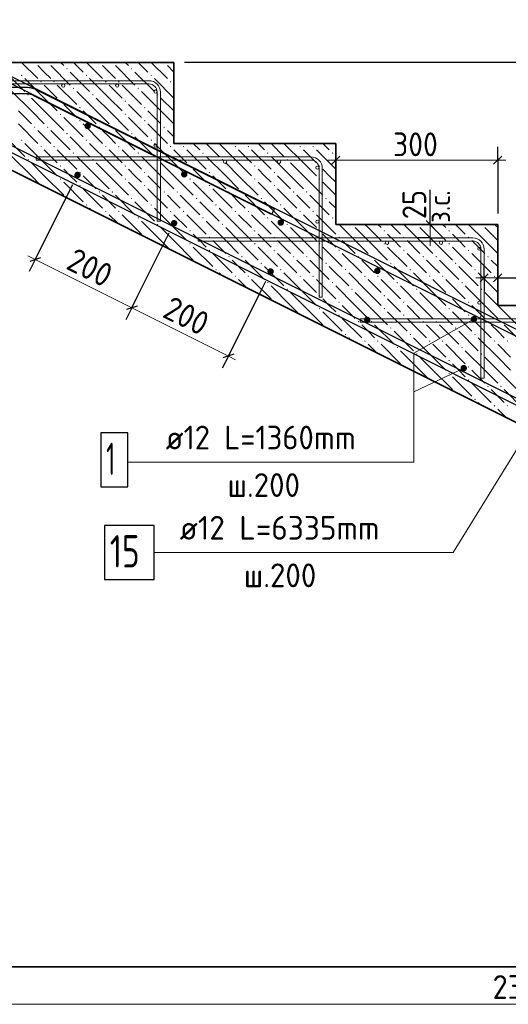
# Model space of a CAD drawing. Header units: millimetres. Extents: x 0 to 21005, y 0 to 14850.
# Tile 5 of 22: x 6446 to 8709, y 7935 to 12494. Entities that reach past the tile are written whole.
import ezdxf

# ---------------------------------------------------------------- set-up
doc = ezdxf.new("R2010")
doc.units = ezdxf.units.MM
for name, color, linetype, lineweight in [('Standard', 7, 'Continuous', 25), ('Обрамление проемов стержнями', 7, 'Continuous', 25), ('Позиционная метка линия выноска', 7, 'Continuous', 13), ('Размерная линия_ общее', 7, 'Continuous', 13), ('Фоновоя арматура Х1', 7, 'Continuous', 25)]:
    doc.layers.add(name, color=color, linetype=linetype, lineweight=lineweight)
doc.layers.add('ЖБ Лестница', color=7, linetype='Continuous', lineweight=25, true_color=0xe0e0ff)
doc.layers.add('Размерная выноска', color=7, linetype='Continuous')
doc.styles.add('ISOCPEUR', font='txt')

msp = doc.modelspace()

# ---------------------------------------------------------------- hatches: boundary and pattern name
at = {"layer": 'ЖБ Лестница', "linetype": 'Continuous', "lineweight": 18, "transparency": 33554687}
for points in [[(6511.9, 12296), (6518.4, 12296), (6515.1, 12292.7)], [(6571.9, 12296), (6578.4, 12296), (6575.1, 12292.7)], [(6661.9, 12266), (6665.1, 12269.2), (6668.4, 12266), (6665.1, 12262.7)], [(6811.9, 12296), (6818.4, 12296), (6815.1, 12292.7)], [(6871.9, 12296), (6878.4, 12296), (6875.1, 12292.7)], [(6961.9, 12266), (6965.1, 12269.2), (6968.4, 12266), (6965.1, 12262.7)], [(7111.9, 12296), (7118.4, 12296), (7115.1, 12292.7)], [(6451.9, 12236), (6455.1, 12239.2), (6458.4, 12236), (6455.1, 12232.7)], [(6751.9, 12236), (6755.1, 12239.2), (6758.4, 12236), (6755.1, 12232.7)], [(7051.9, 12236), (7055.1, 12239.2), (7058.4, 12236), (7055.1, 12232.7)], [(6541.9, 12206), (6545.1, 12209.2), (6548.4, 12206), (6545.1, 12202.7)], [(6601.9, 12206), (6605.1, 12209.2), (6608.4, 12206), (6605.1, 12202.7)], [(6691.9, 12176), (6695.1, 12179.2), (6698.4, 12176), (6695.1, 12172.7)], [(6841.9, 12206), (6845.1, 12209.2), (6848.4, 12206), (6845.1, 12202.7)], [(6901.9, 12206), (6905.1, 12209.2), (6908.4, 12206), (6905.1, 12202.7)], [(6991.9, 12176), (6995.1, 12179.2), (6998.4, 12176), (6995.1, 12172.7)], [(7141.9, 12206), (7145.1, 12209.2), (7148.4, 12206), (7145.1, 12202.7)], [(6481.9, 12146), (6485.1, 12149.2), (6488.4, 12146), (6485.1, 12142.7)], [(6781.9, 12146), (6785.1, 12149.2), (6788.4, 12146), (6785.1, 12142.7)], [(7081.9, 12146), (7085.1, 12149.2), (7088.4, 12146), (7085.1, 12142.7)], [(6631.9, 12116), (6635.1, 12119.2), (6638.4, 12116), (6635.1, 12112.7)], [(6721.9, 12086), (6725.1, 12089.2), (6728.4, 12086), (6725.1, 12082.7)], [(6931.9, 12116), (6935.1, 12119.2), (6938.4, 12116), (6935.1, 12112.7)], [(7021.9, 12086), (7025.1, 12089.2), (7028.4, 12086), (7025.1, 12082.7)], [(6631.9, 12056), (6635.1, 12059.2), (6638.4, 12056), (6635.1, 12052.7)], [(6931.9, 12056), (6935.1, 12059.2), (6938.4, 12056), (6935.1, 12052.7)], [(6511.9, 11996), (6515.1, 11999.2), (6518.4, 11996), (6515.1, 11992.7)], [(6571.9, 11996), (6575.1, 11999.2), (6578.4, 11996), (6575.1, 11992.7)], [(6721.9, 12026), (6725.1, 12029.2), (6728.4, 12026), (6725.1, 12022.7)], [(6811.9, 11996), (6815.1, 11999.2), (6818.4, 11996), (6815.1, 11992.7)], [(6871.9, 11996), (6875.1, 11999.2), (6878.4, 11996), (6875.1, 11992.7)], [(7021.9, 12026), (7025.1, 12029.2), (7028.4, 12026), (7025.1, 12022.7)], [(7111.9, 11996), (7115.1, 11999.2), (7118.4, 11996), (7115.1, 11992.7)], [(6661.9, 11966), (6665.1, 11969.2), (6668.4, 11966), (6665.1, 11962.7)], [(6961.9, 11966), (6965.1, 11969.2), (6968.4, 11966), (6965.1, 11962.7)], [(6451.9, 11936), (6455.1, 11939.2), (6458.4, 11936), (6455.1, 11932.7)], [(6541.9, 11906), (6545.1, 11909.2), (6548.4, 11906), (6545.1, 11902.7)], [(6601.9, 11906), (6605.1, 11909.2), (6608.4, 11906), (6605.1, 11902.7)], [(6751.9, 11936), (6755.1, 11939.2), (6758.4, 11936), (6755.1, 11932.7)], [(6841.9, 11906), (6845.1, 11909.2), (6848.4, 11906), (6845.1, 11902.7)], [(6901.9, 11906), (6905.1, 11909.2), (6908.4, 11906), (6905.1, 11902.7)], [(7051.9, 11936), (7055.1, 11939.2), (7058.4, 11936), (7055.1, 11932.7)], [(7141.9, 11906), (7145.1, 11909.2), (7148.4, 11906), (7145.1, 11902.7)], [(7201.9, 11906), (7205.1, 11909.2), (7208.4, 11906), (7205.1, 11902.7)], [(7441.9, 11906), (7445.1, 11909.2), (7448.4, 11906), (7445.1, 11902.7)], [(7501.9, 11906), (7505.1, 11909.2), (7508.4, 11906), (7505.1, 11902.7)], [(7741.9, 11906), (7745.1, 11909.2), (7748.4, 11906), (7745.1, 11902.7)], [(7801.9, 11906), (7805.1, 11909.2), (7808.4, 11906), (7805.1, 11902.7)], [(6691.9, 11876), (6695.1, 11879.2), (6698.4, 11876), (6695.1, 11872.7)], [(6991.9, 11876), (6995.1, 11879.2), (6998.4, 11876), (6995.1, 11872.7)], [(7291.9, 11876), (7295.1, 11879.2), (7298.4, 11876), (7295.1, 11872.7)], [(7591.9, 11876), (7595.1, 11879.2), (7598.4, 11876), (7595.1, 11872.7)], [(7891.9, 11876), (7895.1, 11879.2), (7898.4, 11876), (7895.1, 11872.7)], [(6481.9, 11846), (6485.1, 11849.2), (6488.4, 11846), (6485.1, 11842.7)], [(6631.9, 11816), (6635.1, 11819.2), (6638.4, 11816), (6635.1, 11812.7)], [(6781.9, 11846), (6785.1, 11849.2), (6788.4, 11846), (6785.1, 11842.7)], [(6931.9, 11816), (6935.1, 11819.2), (6938.4, 11816), (6935.1, 11812.7)], [(7081.9, 11846), (7085.1, 11849.2), (7088.4, 11846), (7085.1, 11842.7)], [(7231.9, 11816), (7235.1, 11819.2), (7238.4, 11816), (7235.1, 11812.7)], [(7381.9, 11846), (7385.1, 11849.2), (7388.4, 11846), (7385.1, 11842.7)], [(7531.9, 11816), (7535.1, 11819.2), (7538.4, 11816), (7535.1, 11812.7)], [(7681.9, 11846), (7685.1, 11849.2), (7688.4, 11846), (7685.1, 11842.7)], [(7831.9, 11816), (7835.1, 11819.2), (7838.4, 11816), (7835.1, 11812.7)], [(6721.9, 11786), (6725.1, 11789.2), (6728.4, 11786), (6725.1, 11782.7)], [(7021.9, 11786), (7025.1, 11789.2), (7028.4, 11786), (7025.1, 11782.7)], [(7321.9, 11786), (7325.1, 11789.2), (7328.4, 11786), (7325.1, 11782.7)], [(7621.9, 11786), (7625.1, 11789.2), (7628.4, 11786), (7625.1, 11782.7)], [(6631.9, 11756), (6635.1, 11759.2), (6638.4, 11756), (6635.1, 11752.7)], [(6721.9, 11726), (6725.1, 11729.2), (6728.4, 11726), (6725.1, 11722.7)], [(6931.9, 11756), (6935.1, 11759.2), (6938.4, 11756), (6935.1, 11752.7)], [(7021.9, 11726), (7025.1, 11729.2), (7028.4, 11726), (7025.1, 11722.7)], [(7231.9, 11756), (7235.1, 11759.2), (7238.4, 11756), (7235.1, 11752.7)], [(7321.9, 11726), (7325.1, 11729.2), (7328.4, 11726), (7325.1, 11722.7)], [(7531.9, 11756), (7535.1, 11759.2), (7538.4, 11756), (7535.1, 11752.7)], [(7621.9, 11726), (7625.1, 11729.2), (7628.4, 11726), (7625.1, 11722.7)], [(7831.9, 11756), (7835.1, 11759.2), (7838.4, 11756), (7835.1, 11752.7)], [(6664.6, 11668.7), (6665.1, 11669.2), (6666.6, 11667.7)], [(6811.9, 11696), (6815.1, 11699.2), (6818.4, 11696), (6815.1, 11692.7)], [(6871.9, 11696), (6875.1, 11699.2), (6878.4, 11696), (6875.1, 11692.7)], [(6961.9, 11666), (6965.1, 11669.2), (6968.4, 11666), (6965.1, 11662.7)], [(7111.9, 11696), (7115.1, 11699.2), (7118.4, 11696), (7115.1, 11692.7)], [(7171.9, 11696), (7175.1, 11699.2), (7178.4, 11696), (7175.1, 11692.7)], [(7261.9, 11666), (7265.1, 11669.2), (7268.4, 11666), (7265.1, 11662.7)], [(7411.9, 11696), (7415.1, 11699.2), (7418.4, 11696), (7415.1, 11692.7)], [(7471.9, 11696), (7475.1, 11699.2), (7478.4, 11696), (7475.1, 11692.7)], [(7561.9, 11666), (7565.1, 11669.2), (7568.4, 11666), (7565.1, 11662.7)], [(7711.9, 11696), (7715.1, 11699.2), (7718.4, 11696), (7715.1, 11692.7)], [(7771.9, 11696), (7775.1, 11699.2), (7778.4, 11696), (7775.1, 11692.7)], [(7861.9, 11666), (7865.1, 11669.2), (7868.4, 11666), (7865.1, 11662.7)], [(6751.9, 11636), (6755.1, 11639.2), (6758.4, 11636), (6755.1, 11632.7)], [(7051.9, 11636), (7055.1, 11639.2), (7058.4, 11636), (7055.1, 11632.7)], [(7351.9, 11636), (7355.1, 11639.2), (7358.4, 11636), (7355.1, 11632.7)], [(7651.9, 11636), (7655.1, 11639.2), (7658.4, 11636), (7655.1, 11632.7)], [(6841.9, 11606), (6845.1, 11609.2), (6848.4, 11606), (6845.1, 11602.7)], [(6901.9, 11606), (6905.1, 11609.2), (6908.4, 11606), (6905.1, 11602.7)], [(6991.9, 11576), (6995.1, 11579.2), (6998.4, 11576), (6995.1, 11572.7)], [(7141.9, 11606), (7145.1, 11609.2), (7148.4, 11606), (7145.1, 11602.7)], [(7201.9, 11606), (7205.1, 11609.2), (7208.4, 11606), (7205.1, 11602.7)], [(7291.9, 11576), (7295.1, 11579.2), (7298.4, 11576), (7295.1, 11572.7)], [(7441.9, 11606), (7445.1, 11609.2), (7448.4, 11606), (7445.1, 11602.7)], [(7501.9, 11606), (7505.1, 11609.2), (7508.4, 11606), (7505.1, 11602.7)], [(7591.9, 11576), (7595.1, 11579.2), (7598.4, 11576), (7595.1, 11572.7)], [(7741.9, 11606), (7745.1, 11609.2), (7748.4, 11606), (7745.1, 11602.7)], [(7801.9, 11606), (7805.1, 11609.2), (7808.4, 11606), (7805.1, 11602.7)], [(7891.9, 11576), (7895.1, 11579.2), (7898.4, 11576), (7895.1, 11572.7)], [(7081.9, 11546), (7085.1, 11549.2), (7088.4, 11546), (7085.1, 11542.7)], [(7381.9, 11546), (7385.1, 11549.2), (7388.4, 11546), (7385.1, 11542.7)], [(7681.9, 11546), (7685.1, 11549.2), (7688.4, 11546), (7685.1, 11542.7)], [(7981.9, 11546), (7988.4, 11546), (7985.1, 11542.7)], [(8281.9, 11546), (8288.4, 11546), (8285.1, 11542.7)], [(8581.9, 11546), (8588.4, 11546), (8585.1, 11542.7)], [(7024.6, 11488.7), (7025.1, 11489.2), (7026.6, 11487.7)], [(7231.9, 11516), (7235.1, 11519.2), (7238.4, 11516), (7235.1, 11512.7)], [(7321.9, 11486), (7325.1, 11489.2), (7328.4, 11486), (7325.1, 11482.7)], [(7531.9, 11516), (7535.1, 11519.2), (7538.4, 11516), (7535.1, 11512.7)], [(7621.9, 11486), (7625.1, 11489.2), (7628.4, 11486), (7625.1, 11482.7)], [(7831.9, 11516), (7835.1, 11519.2), (7838.4, 11516), (7835.1, 11512.7)], [(7921.9, 11486), (7925.1, 11489.2), (7928.4, 11486), (7925.1, 11482.7)], [(8131.9, 11516), (8135.1, 11519.2), (8138.4, 11516), (8135.1, 11512.7)], [(8221.9, 11486), (8225.1, 11489.2), (8228.4, 11486), (8225.1, 11482.7)], [(8431.9, 11516), (8435.1, 11519.2), (8438.4, 11516), (8435.1, 11512.7)], [(8521.9, 11486), (8525.1, 11489.2), (8528.4, 11486), (8525.1, 11482.7)], [(7231.9, 11456), (7235.1, 11459.2), (7238.4, 11456), (7235.1, 11452.7)], [(7531.9, 11456), (7535.1, 11459.2), (7538.4, 11456), (7535.1, 11452.7)], [(7831.9, 11456), (7835.1, 11459.2), (7838.4, 11456), (7835.1, 11452.7)], [(8131.9, 11456), (8135.1, 11459.2), (8138.4, 11456), (8135.1, 11452.7)], [(8431.9, 11456), (8435.1, 11459.2), (8438.4, 11456), (8435.1, 11452.7)], [(7321.9, 11426), (7325.1, 11429.2), (7328.4, 11426), (7325.1, 11422.7)], [(7411.9, 11396), (7415.1, 11399.2), (7418.4, 11396), (7415.1, 11392.7)], [(7471.9, 11396), (7475.1, 11399.2), (7478.4, 11396), (7475.1, 11392.7)], [(7621.9, 11426), (7625.1, 11429.2), (7628.4, 11426), (7625.1, 11422.7)], [(7711.9, 11396), (7715.1, 11399.2), (7718.4, 11396), (7715.1, 11392.7)], [(7771.9, 11396), (7775.1, 11399.2), (7778.4, 11396), (7775.1, 11392.7)], [(7921.9, 11426), (7925.1, 11429.2), (7928.4, 11426), (7925.1, 11422.7)], [(8011.9, 11396), (8015.1, 11399.2), (8018.4, 11396), (8015.1, 11392.7)], [(8071.9, 11396), (8075.1, 11399.2), (8078.4, 11396), (8075.1, 11392.7)], [(8221.9, 11426), (8225.1, 11429.2), (8228.4, 11426), (8225.1, 11422.7)], [(8311.9, 11396), (8315.1, 11399.2), (8318.4, 11396), (8315.1, 11392.7)], [(8371.9, 11396), (8375.1, 11399.2), (8378.4, 11396), (8375.1, 11392.7)], [(8521.9, 11426), (8525.1, 11429.2), (8528.4, 11426), (8525.1, 11422.7)], [(8611.9, 11396), (8615.1, 11399.2), (8618.4, 11396), (8615.1, 11392.7)], [(7264.6, 11368.7), (7265.1, 11369.2), (7266.6, 11367.7)], [(7561.9, 11366), (7565.1, 11369.2), (7568.4, 11366), (7565.1, 11362.7)], [(7861.9, 11366), (7865.1, 11369.2), (7868.4, 11366), (7865.1, 11362.7)], [(8161.9, 11366), (8165.1, 11369.2), (8168.4, 11366), (8165.1, 11362.7)], [(8461.9, 11366), (8465.1, 11369.2), (8468.4, 11366), (8465.1, 11362.7)], [(7351.9, 11336), (7355.1, 11339.2), (7358.4, 11336), (7355.1, 11332.7)], [(7441.9, 11306), (7445.1, 11309.2), (7448.4, 11306), (7445.1, 11302.7)], [(7501.9, 11306), (7505.1, 11309.2), (7508.4, 11306), (7505.1, 11302.7)], [(7651.9, 11336), (7655.1, 11339.2), (7658.4, 11336), (7655.1, 11332.7)], [(7741.9, 11306), (7745.1, 11309.2), (7748.4, 11306), (7745.1, 11302.7)], [(7801.9, 11306), (7805.1, 11309.2), (7808.4, 11306), (7805.1, 11302.7)], [(7951.9, 11336), (7955.1, 11339.2), (7958.4, 11336), (7955.1, 11332.7)], [(8041.9, 11306), (8045.1, 11309.2), (8048.4, 11306), (8045.1, 11302.7)], [(8101.9, 11306), (8105.1, 11309.2), (8108.4, 11306), (8105.1, 11302.7)], [(8251.9, 11336), (8255.1, 11339.2), (8258.4, 11336), (8255.1, 11332.7)], [(8341.9, 11306), (8345.1, 11309.2), (8348.4, 11306), (8345.1, 11302.7)], [(8401.9, 11306), (8405.1, 11309.2), (8408.4, 11306), (8405.1, 11302.7)], [(8551.9, 11336), (8555.1, 11339.2), (8558.4, 11336), (8555.1, 11332.7)], [(8641.9, 11306), (8645.1, 11309.2), (8648.4, 11306), (8645.1, 11302.7)], [(7591.9, 11276), (7595.1, 11279.2), (7598.4, 11276), (7595.1, 11272.7)], [(7891.9, 11276), (7895.1, 11279.2), (7898.4, 11276), (7895.1, 11272.7)], [(8191.9, 11276), (8195.1, 11279.2), (8198.4, 11276), (8195.1, 11272.7)], [(8491.9, 11276), (8495.1, 11279.2), (8498.4, 11276), (8495.1, 11272.7)], [(7681.9, 11246), (7685.1, 11249.2), (7688.4, 11246), (7685.1, 11242.7)], [(7831.9, 11216), (7835.1, 11219.2), (7838.4, 11216), (7835.1, 11212.7)], [(7981.9, 11246), (7985.1, 11249.2), (7988.4, 11246), (7985.1, 11242.7)], [(8131.9, 11216), (8135.1, 11219.2), (8138.4, 11216), (8135.1, 11212.7)], [(8281.9, 11246), (8285.1, 11249.2), (8288.4, 11246), (8285.1, 11242.7)], [(8431.9, 11216), (8435.1, 11219.2), (8438.4, 11216), (8435.1, 11212.7)], [(8581.9, 11246), (8585.1, 11249.2), (8588.4, 11246), (8585.1, 11242.7)], [(7624.6, 11188.7), (7625.1, 11189.2), (7626.6, 11187.7)], [(7921.9, 11186), (7925.1, 11189.2), (7928.4, 11186), (7925.1, 11182.7)], [(8221.9, 11186), (8225.1, 11189.2), (8228.4, 11186), (8225.1, 11182.7)], [(8521.9, 11186), (8525.1, 11189.2), (8528.4, 11186), (8525.1, 11182.7)], [(7831.9, 11156), (7835.1, 11159.2), (7838.4, 11156), (7835.1, 11152.7)], [(7921.9, 11126), (7925.1, 11129.2), (7928.4, 11126), (7925.1, 11122.7)], [(8131.9, 11156), (8135.1, 11159.2), (8138.4, 11156), (8135.1, 11152.7)], [(8221.9, 11126), (8225.1, 11129.2), (8228.4, 11126), (8225.1, 11122.7)], [(8431.9, 11156), (8435.1, 11159.2), (8438.4, 11156), (8435.1, 11152.7)], [(8521.9, 11126), (8525.1, 11129.2), (8528.4, 11126), (8525.1, 11122.7)], [(8011.9, 11096), (8015.1, 11099.2), (8018.4, 11096), (8015.1, 11092.7)], [(8071.9, 11096), (8075.1, 11099.2), (8078.4, 11096), (8075.1, 11092.7)], [(8311.9, 11096), (8315.1, 11099.2), (8318.4, 11096), (8315.1, 11092.7)], [(8371.9, 11096), (8375.1, 11099.2), (8378.4, 11096), (8375.1, 11092.7)], [(8611.9, 11096), (8615.1, 11099.2), (8618.4, 11096), (8615.1, 11092.7)], [(8671.9, 11096), (8675.1, 11099.2), (8678.4, 11096), (8675.1, 11092.7)], [(7864.6, 11068.7), (7865.1, 11069.2), (7866.6, 11067.7)], [(7951.9, 11036), (7955.1, 11039.2), (7958.4, 11036), (7955.1, 11032.7)], [(8161.9, 11066), (8165.1, 11069.2), (8168.4, 11066), (8165.1, 11062.7)], [(8251.9, 11036), (8255.1, 11039.2), (8258.4, 11036), (8255.1, 11032.7)], [(8461.9, 11066), (8465.1, 11069.2), (8468.4, 11066), (8465.1, 11062.7)], [(8551.9, 11036), (8555.1, 11039.2), (8558.4, 11036), (8555.1, 11032.7)], [(8041.9, 11006), (8045.1, 11009.2), (8048.4, 11006), (8045.1, 11002.7)], [(8101.9, 11006), (8105.1, 11009.2), (8108.4, 11006), (8105.1, 11002.7)], [(8341.9, 11006), (8345.1, 11009.2), (8348.4, 11006), (8345.1, 11002.7)], [(8401.9, 11006), (8405.1, 11009.2), (8408.4, 11006), (8405.1, 11002.7)], [(8641.9, 11006), (8645.1, 11009.2), (8648.4, 11006), (8645.1, 11002.7)], [(8701.9, 11006), (8705.1, 11009.2), (8708.4, 11006), (8705.1, 11002.7)], [(8191.9, 10976), (8195.1, 10979.2), (8198.4, 10976), (8195.1, 10972.7)], [(8281.9, 10946), (8285.1, 10949.2), (8288.4, 10946), (8285.1, 10942.7)], [(8491.9, 10976), (8495.1, 10979.2), (8498.4, 10976), (8495.1, 10972.7)], [(8581.9, 10946), (8585.1, 10949.2), (8588.4, 10946), (8585.1, 10942.7)], [(8431.9, 10916), (8435.1, 10919.2), (8438.4, 10916), (8435.1, 10912.7)], [(8224.6, 10888.7), (8225.1, 10889.2), (8226.6, 10887.7)], [(8431.9, 10856), (8435.1, 10859.2), (8438.4, 10856), (8435.1, 10852.7)], [(8521.9, 10886), (8525.1, 10889.2), (8528.4, 10886), (8525.1, 10882.7)], [(8521.9, 10826), (8525.1, 10829.2), (8528.4, 10826), (8525.1, 10822.7)], [(8464.6, 10768.7), (8465.1, 10769.2), (8466.6, 10767.7)], [(8611.9, 10796), (8615.1, 10799.2), (8618.4, 10796), (8615.1, 10792.7)], [(8671.9, 10796), (8675.1, 10799.2), (8678.4, 10796), (8675.1, 10792.7)], [(8551.9, 10736), (8555.1, 10739.2), (8558.4, 10736), (8555.1, 10732.7)], [(8641.9, 10706), (8645.1, 10709.2), (8648.4, 10706), (8645.1, 10702.7)], [(8701.9, 10706), (8705.1, 10709.2), (8708.4, 10706), (8705.1, 10702.7)]]:
    msp.add_hatch(color=7, dxfattribs=at).paths.add_polyline_path(points, flags=16)
at = {"layer": 'Фоновоя арматура Х1', "linetype": 'Continuous', "lineweight": 35, "transparency": 33554687}
for points in [[(6775.9, 12001.6), (6774.8, 12007.3), (6771.5, 12012.2), (6766.7, 12015.5), (6760.9, 12016.6), (6755.2, 12015.5), (6750.3, 12012.2), (6747.1, 12007.3), (6745.9, 12001.6), (6747.1, 11995.9), (6750.3, 11991), (6755.2, 11987.7), (6760.9, 11986.6), (6766.7, 11987.7), (6771.5, 11991), (6774.8, 11995.9)], [(6729, 11775.1), (6727.8, 11780.8), (6724.6, 11785.7), (6719.7, 11788.9), (6714, 11790.1), (6708.2, 11788.9), (6703.4, 11785.7), (6700.1, 11780.8), (6699, 11775.1), (6700.1, 11769.3), (6703.4, 11764.5), (6708.2, 11761.2), (6714, 11760.1), (6719.7, 11761.2), (6724.6, 11764.5), (6727.8, 11769.3)], [(7223.1, 11778), (7222, 11783.7), (7218.8, 11788.6), (7213.9, 11791.9), (7208.1, 11793), (7202.4, 11791.9), (7197.5, 11788.6), (7194.3, 11783.7), (7193.1, 11778), (7194.3, 11772.3), (7197.5, 11767.4), (7202.4, 11764.1), (7208.1, 11763), (7213.9, 11764.1), (7218.8, 11767.4), (7222, 11772.3)], [(7176.2, 11551.5), (7175, 11557.2), (7171.8, 11562.1), (7166.9, 11565.3), (7161.2, 11566.5), (7155.5, 11565.3), (7150.6, 11562.1), (7147.3, 11557.2), (7146.2, 11551.5), (7147.3, 11545.7), (7150.6, 11540.9), (7155.5, 11537.6), (7161.2, 11536.5), (7166.9, 11537.6), (7171.8, 11540.9), (7175, 11545.7)], [(7670.4, 11554.4), (7669.2, 11560.1), (7666, 11565), (7661.1, 11568.2), (7655.4, 11569.4), (7649.6, 11568.2), (7644.8, 11565), (7641.5, 11560.1), (7640.4, 11554.4), (7641.5, 11548.7), (7644.8, 11543.8), (7649.6, 11540.5), (7655.4, 11539.4), (7661.1, 11540.5), (7666, 11543.8), (7669.2, 11548.7)], [(7623.4, 11327.9), (7622.3, 11333.6), (7619, 11338.5), (7614.1, 11341.7), (7608.4, 11342.9), (7602.7, 11341.7), (7597.8, 11338.5), (7594.5, 11333.6), (7593.4, 11327.9), (7594.5, 11322.1), (7597.8, 11317.3), (7602.7, 11314), (7608.4, 11312.9), (7614.1, 11314), (7619, 11317.3), (7622.3, 11322.1)], [(8117.6, 11330.8), (8116.4, 11336.5), (8113.2, 11341.4), (8108.3, 11344.6), (8102.6, 11345.8), (8096.8, 11344.6), (8092, 11341.4), (8088.7, 11336.5), (8087.6, 11330.8), (8088.7, 11325), (8092, 11320.2), (8096.8, 11316.9), (8102.6, 11315.8), (8108.3, 11316.9), (8113.2, 11320.2), (8116.4, 11325)], [(8564.8, 11107.2), (8563.6, 11112.9), (8560.4, 11117.8), (8555.5, 11121), (8549.8, 11122.2), (8544, 11121), (8539.2, 11117.8), (8535.9, 11112.9), (8534.8, 11107.2), (8535.9, 11101.4), (8539.2, 11096.6), (8544, 11093.3), (8549.8, 11092.2), (8555.5, 11093.3), (8560.4, 11096.6), (8563.6, 11101.4)], [(8070.6, 11104.3), (8069.5, 11110), (8066.2, 11114.9), (8061.4, 11118.1), (8055.6, 11119.3), (8049.9, 11118.1), (8045, 11114.9), (8041.8, 11110), (8040.6, 11104.3), (8041.8, 11098.5), (8045, 11093.7), (8049.9, 11090.4), (8055.6, 11089.3), (8061.4, 11090.4), (8066.2, 11093.7), (8069.5, 11098.5)], [(8517.8, 10880.7), (8516.7, 10886.4), (8513.4, 10891.3), (8508.6, 10894.5), (8502.8, 10895.7), (8497.1, 10894.5), (8492.2, 10891.3), (8489, 10886.4), (8487.8, 10880.7), (8489, 10874.9), (8492.2, 10870), (8497.1, 10866.8), (8502.8, 10865.7), (8508.6, 10866.8), (8513.4, 10870), (8516.7, 10874.9)]]:
    msp.add_hatch(color=7, dxfattribs=at).paths.add_polyline_path(points)

# ---------------------------------------------------------------- linework, layer by layer
at = {"color": 7, "linetype": 'Continuous', "lineweight": 25, "transparency": 33554687}
for points in [[(3421.2, 12467.6), (5908.1, 12467.6), (5913.7, 12467.4), (5919.5, 12466.8), (5925.2, 12466), (5930.8, 12464.8), (5936.3, 12463.3), (5941.8, 12461.5), (5947.1, 12459.5), (5952.3, 12457.2), (12339.6, 9263.5)], [(12326.8, 9236.4), (5939.4, 12430.1), (5935.6, 12431.8), (5931.7, 12433.3), (5927.8, 12434.5), (5923.9, 12435.6), (5919.9, 12436.4), (5915.8, 12437), (5911.7, 12437.4), (5907.5, 12437.6), (3421.2, 12437.6), (3421.2, 12467.6)], [(11650.8, 9256.4), (5271.7, 12445.9), (5267.9, 12447.6), (5264, 12449.1), (5260.1, 12450.4), (5256.1, 12451.4), (5252.1, 12452.3), (5248.1, 12452.9), (5243.9, 12453.3), (5239.8, 12453.5), (4010.1, 12453.5), (4010.1, 12483.5), (5240.4, 12483.5), (5246, 12483.2), (5251.7, 12482.7), (5257.4, 12481.8), (5263, 12480.7), (5268.6, 12479.2), (5274, 12477.4), (5279.4, 12475.3), (5284.5, 12473), (11663.6, 9283.5)], [(6838.5, 9902.6), (7068.5, 9902.6), (7068.5, 10152.6), (6838.5, 10152.6), (6838.5, 9902.6)]]:
    msp.add_lwpolyline(points, dxfattribs=at)
at = {"color": 38, "linetype": 'Continuous', "lineweight": 25, "true_color": 0x5f1e0f, "transparency": 33554687}
msp.add_lwpolyline([(7612.1, 11591.5), (6508.4, 12143.4), (6504.5, 12145.1), (6500.7, 12146.6), (6496.8, 12147.9), (6492.8, 12148.9), (6488.8, 12149.8), (6484.7, 12150.4), (6480.6, 12150.8), (6476.4, 12151), (3987.6, 12151), (3987.6, 12181), (6477.1, 12181), (6482.7, 12180.7), (6488.4, 12180.2), (6494.1, 12179.3), (6499.7, 12178.2), (6505.3, 12176.7), (6510.7, 12174.9), (6516.1, 12172.8), (6521.2, 12170.5), (7625.5, 11618.4), (7612.1, 11591.5)], dxfattribs=at)
at = {"layer": 'Standard', "color": 254, "linetype": 'Continuous', "lineweight": 35, "true_color": 0xc4c4ff, "transparency": 33554687}
msp.add_lwpolyline([(1749.6, 8108.5), (19625.9, 8108.5), (19625.9, 13150.3), (1749.6, 13150.3), (1749.6, 8108.5)], dxfattribs=at)
at = {"layer": 'ЖБ Лестница', "color": 7, "linetype": 'Continuous', "lineweight": 35, "transparency": 33554687}
for p, q in [((7160.1, 12296), (6410.1, 12296)), ((7160.1, 11921), (7160.1, 12296)), ((5910.1, 12046), (11660.1, 9171)), ((7910.1, 11921), (7160.1, 11921)), ((7910.1, 11546), (7910.1, 11921)), ((8660.1, 11546), (7910.1, 11546)), ((8660.1, 11171), (8660.1, 11546)), ((9410.1, 11171), (8660.1, 11171))]:
    msp.add_line(p, q, dxfattribs=at)
at = {"layer": 'ЖБ Лестница', "color": 9, "linetype": 'Continuous', "lineweight": 18, "true_color": 0xc7c7c7, "transparency": 33554687}
for p, q in [((6455.1, 12296), (6530.1, 12221)), ((6560.1, 12251), (6530.1, 12281)), ((6590.1, 12281), (6680.1, 12191)), ((6635.1, 12296), (6650.1, 12281)), ((6695.1, 12296), (6740.1, 12251)), ((6755.1, 12296), (6830.1, 12221)), ((6860.1, 12251), (6830.1, 12281)), ((6890.1, 12281), (6980.1, 12191)), ((6935.1, 12296), (6950.1, 12281)), ((6995.1, 12296), (7040.1, 12251)), ((7055.1, 12296), (7130.1, 12221)), ((7160.1, 12251), (7130.1, 12281)), ((6380.1, 12251), (6470.1, 12161)), ((6560.1, 12131), (6470.1, 12221)), ((6590.1, 12221), (6560.1, 12251)), ((6680.1, 12251), (6770.1, 12161)), ((6860.1, 12131), (6770.1, 12221)), ((6890.1, 12221), (6860.1, 12251)), ((6980.1, 12251), (7070.1, 12161)), ((7160.1, 12131), (7070.1, 12221)), ((6560.1, 12191), (6620.1, 12131)), ((6620.1, 12191), (6710.1, 12101)), ((6860.1, 12191), (6920.1, 12131)), ((6920.1, 12191), (7010.1, 12101)), ((6500.1, 12071), (6410.1, 12161)), ((6500.1, 12131), (6560.1, 12071)), ((6560.1, 12131), (6620.1, 12071)), ((6800.1, 12071), (6710.1, 12161)), ((6800.1, 12131), (6860.1, 12071)), ((6860.1, 12131), (6920.1, 12071)), ((7100.1, 12071), (7010.1, 12161)), ((7100.1, 12131), (7160.1, 12071)), ((6680.1, 12071), (6650.1, 12101)), ((6980.1, 12071), (6950.1, 12101)), ((6440.1, 12071), (6500.1, 12011)), ((6500.1, 12071), (6560.1, 12011)), ((6560.1, 12071), (6650.1, 11981)), ((6650.1, 12041), (6740.1, 11951)), ((6710.1, 12041), (6680.1, 12071)), ((6740.1, 12071), (6800.1, 12011)), ((6800.1, 12071), (6860.1, 12011)), ((6860.1, 12071), (6950.1, 11981)), ((6950.1, 12041), (7040.1, 11951)), ((7010.1, 12041), (6980.1, 12071)), ((7040.1, 12071), (7100.1, 12011)), ((7100.1, 12071), (7160.1, 12011)), ((7160.1, 12071), (7160.1, 12071)), ((6440.1, 12011), (6530.1, 11921)), ((6740.1, 12011), (6830.1, 11921)), ((7040.1, 12011), (7130.1, 11921)), ((6380.1, 11951), (6470.1, 11861)), ((6560.1, 11951), (6530.1, 11981)), ((6590.1, 11921), (6560.1, 11951)), ((6590.1, 11981), (6680.1, 11891)), ((6680.1, 11951), (6770.1, 11861)), ((6860.1, 11951), (6830.1, 11981)), ((6890.1, 11921), (6860.1, 11951)), ((6890.1, 11981), (6980.1, 11891)), ((6980.1, 11951), (7070.1, 11861)), ((7160.1, 11951), (7130.1, 11981)), ((7160.1, 11951), (7160.1, 11951)), ((6560.1, 11831), (6470.1, 11921)), ((6860.1, 11831), (6770.1, 11921)), ((7160.1, 11831), (7070.1, 11921)), ((7190.1, 11921), (7190.1, 11921)), ((7250.1, 11921), (7280.1, 11891)), ((7310.1, 11921), (7370.1, 11861)), ((7460.1, 11831), (7370.1, 11921)), ((7430.1, 11921), (7430.1, 11921)), ((7490.1, 11921), (7490.1, 11921)), ((7550.1, 11921), (7580.1, 11891)), ((7610.1, 11921), (7670.1, 11861)), ((7760.1, 11831), (7670.1, 11921)), ((7730.1, 11921), (7730.1, 11921)), ((7790.1, 11921), (7790.1, 11921)), ((7850.1, 11921), (7880.1, 11891)), ((6500.1, 11771), (6410.1, 11861)), ((6560.1, 11891), (6620.1, 11831)), ((6620.1, 11891), (6710.1, 11801)), ((6800.1, 11771), (6710.1, 11861)), ((6860.1, 11891), (6920.1, 11831)), ((6920.1, 11891), (7010.1, 11801)), ((7100.1, 11771), (7010.1, 11861)), ((7160.1, 11891), (7220.1, 11831)), ((7220.1, 11891), (7310.1, 11801)), ((7400.1, 11771), (7310.1, 11861)), ((7460.1, 11891), (7520.1, 11831)), ((7520.1, 11891), (7610.1, 11801)), ((7700.1, 11771), (7610.1, 11861)), ((7760.1, 11891), (7820.1, 11831)), ((7820.1, 11891), (7910.1, 11801)), ((7910.1, 11861), (7910.1, 11861)), ((6500.1, 11831), (6560.1, 11771)), ((6560.1, 11831), (6620.1, 11771)), ((6800.1, 11831), (6860.1, 11771)), ((6860.1, 11831), (6920.1, 11771)), ((7100.1, 11831), (7160.1, 11771)), ((7160.1, 11831), (7220.1, 11771)), ((7400.1, 11831), (7460.1, 11771)), ((7460.1, 11831), (7520.1, 11771)), ((7700.1, 11831), (7760.1, 11771)), ((7760.1, 11831), (7820.1, 11771)), ((6500.1, 11771), (6540.1, 11731)), ((6560.1, 11771), (6650.1, 11681)), ((6680.1, 11771), (6650.1, 11801)), ((6710.1, 11741), (6680.1, 11771)), ((6740.1, 11771), (6800.1, 11711)), ((6800.1, 11771), (6860.1, 11711)), ((6860.1, 11771), (6950.1, 11681)), ((6980.1, 11771), (6950.1, 11801)), ((7010.1, 11741), (6980.1, 11771)), ((7040.1, 11771), (7100.1, 11711)), ((7100.1, 11771), (7160.1, 11711)), ((7160.1, 11771), (7250.1, 11681)), ((7280.1, 11771), (7250.1, 11801)), ((7310.1, 11741), (7280.1, 11771)), ((7340.1, 11771), (7400.1, 11711)), ((7400.1, 11771), (7460.1, 11711)), ((7460.1, 11771), (7550.1, 11681)), ((7580.1, 11771), (7550.1, 11801)), ((7610.1, 11741), (7580.1, 11771)), ((7640.1, 11771), (7700.1, 11711)), ((7700.1, 11771), (7760.1, 11711)), ((7760.1, 11771), (7850.1, 11681)), ((7880.1, 11771), (7850.1, 11801)), ((7910.1, 11741), (7880.1, 11771)), ((6650.1, 11741), (6740.1, 11651)), ((6950.1, 11741), (7040.1, 11651)), ((7250.1, 11741), (7340.1, 11651)), ((7550.1, 11741), (7640.1, 11651)), ((7850.1, 11741), (7910.1, 11681)), ((6740.1, 11711), (6830.1, 11621)), ((6860.1, 11651), (6830.1, 11681)), ((6890.1, 11681), (6980.1, 11591)), ((7040.1, 11711), (7130.1, 11621)), ((7160.1, 11651), (7130.1, 11681)), ((7190.1, 11681), (7280.1, 11591)), ((7340.1, 11711), (7430.1, 11621)), ((7460.1, 11651), (7430.1, 11681)), ((7490.1, 11681), (7580.1, 11591)), ((7640.1, 11711), (7730.1, 11621)), ((7760.1, 11651), (7730.1, 11681)), ((7790.1, 11681), (7880.1, 11591)), ((6890.1, 11621), (6860.1, 11651)), ((6980.1, 11651), (7070.1, 11561)), ((7190.1, 11621), (7160.1, 11651)), ((7280.1, 11651), (7370.1, 11561)), ((7490.1, 11621), (7460.1, 11651)), ((7580.1, 11651), (7670.1, 11561)), ((7790.1, 11621), (7760.1, 11651)), ((7880.1, 11651), (7910.1, 11621)), ((6780.1, 11611), (6770.1, 11621)), ((6860.1, 11591), (6900.1, 11551)), ((6920.1, 11591), (7010.1, 11501)), ((7160.1, 11531), (7070.1, 11621)), ((7160.1, 11591), (7220.1, 11531)), ((7220.1, 11591), (7310.1, 11501)), ((7460.1, 11531), (7370.1, 11621)), ((7460.1, 11591), (7520.1, 11531)), ((7520.1, 11591), (7610.1, 11501)), ((7760.1, 11531), (7670.1, 11621)), ((7760.1, 11591), (7820.1, 11531)), ((7820.1, 11591), (7910.1, 11501)), ((7100.1, 11471), (7010.1, 11561)), ((7400.1, 11471), (7310.1, 11561)), ((7700.1, 11471), (7610.1, 11561)), ((7910.1, 11561), (7910.1, 11561)), ((8000.1, 11471), (7925.1, 11546)), ((8060.1, 11531), (8045.1, 11546)), ((8105.1, 11546), (8120.1, 11531)), ((8165.1, 11546), (8210.1, 11501)), ((8300.1, 11471), (8225.1, 11546)), ((8360.1, 11531), (8345.1, 11546)), ((8405.1, 11546), (8420.1, 11531)), ((8465.1, 11546), (8510.1, 11501)), ((8600.1, 11471), (8525.1, 11546)), ((8660.1, 11531), (8645.1, 11546)), ((7100.1, 11531), (7160.1, 11471)), ((7160.1, 11531), (7220.1, 11471)), ((7280.1, 11471), (7250.1, 11501)), ((7400.1, 11531), (7460.1, 11471)), ((7460.1, 11531), (7520.1, 11471)), ((7580.1, 11471), (7550.1, 11501)), ((7700.1, 11531), (7760.1, 11471)), ((7760.1, 11531), (7820.1, 11471)), ((7880.1, 11471), (7850.1, 11501)), ((8000.1, 11531), (8060.1, 11471)), ((8060.1, 11531), (8120.1, 11471)), ((8180.1, 11471), (8150.1, 11501)), ((8300.1, 11531), (8360.1, 11471)), ((8360.1, 11531), (8420.1, 11471)), ((8480.1, 11471), (8450.1, 11501)), ((8600.1, 11531), (8660.1, 11471)), ((7100.1, 11471), (7140.1, 11431)), ((7160.1, 11471), (7250.1, 11381)), ((7310.1, 11441), (7280.1, 11471)), ((7340.1, 11471), (7400.1, 11411)), ((7400.1, 11471), (7460.1, 11411)), ((7460.1, 11471), (7550.1, 11381)), ((7610.1, 11441), (7580.1, 11471)), ((7640.1, 11471), (7700.1, 11411)), ((7700.1, 11471), (7760.1, 11411)), ((7760.1, 11471), (7850.1, 11381)), ((7910.1, 11441), (7880.1, 11471)), ((7940.1, 11471), (8000.1, 11411)), ((8000.1, 11471), (8060.1, 11411)), ((8060.1, 11471), (8150.1, 11381)), ((8210.1, 11441), (8180.1, 11471)), ((8240.1, 11471), (8300.1, 11411)), ((8300.1, 11471), (8360.1, 11411)), ((8360.1, 11471), (8450.1, 11381)), ((8510.1, 11441), (8480.1, 11471)), ((8540.1, 11471), (8600.1, 11411)), ((8600.1, 11471), (8660.1, 11411)), ((8660.1, 11471), (8660.1, 11471)), ((7250.1, 11441), (7340.1, 11351)), ((7340.1, 11411), (7430.1, 11321)), ((7550.1, 11441), (7640.1, 11351)), ((7640.1, 11411), (7730.1, 11321)), ((7850.1, 11441), (7940.1, 11351)), ((7940.1, 11411), (8030.1, 11321)), ((8150.1, 11441), (8240.1, 11351)), ((8240.1, 11411), (8330.1, 11321)), ((8450.1, 11441), (8540.1, 11351)), ((8540.1, 11411), (8630.1, 11321)), ((7460.1, 11351), (7430.1, 11381)), ((7490.1, 11321), (7460.1, 11351)), ((7490.1, 11381), (7580.1, 11291)), ((7580.1, 11351), (7670.1, 11261)), ((7760.1, 11351), (7730.1, 11381)), ((7790.1, 11321), (7760.1, 11351)), ((7790.1, 11381), (7880.1, 11291)), ((7880.1, 11351), (7970.1, 11261)), ((8060.1, 11351), (8030.1, 11381)), ((8090.1, 11321), (8060.1, 11351)), ((8090.1, 11381), (8180.1, 11291)), ((8180.1, 11351), (8270.1, 11261)), ((8360.1, 11351), (8330.1, 11381)), ((8390.1, 11321), (8360.1, 11351)), ((8390.1, 11381), (8480.1, 11291)), ((8480.1, 11351), (8570.1, 11261)), ((8660.1, 11351), (8630.1, 11381)), ((8660.1, 11351), (8660.1, 11351)), ((7380.1, 11311), (7370.1, 11321)), ((7760.1, 11231), (7670.1, 11321)), ((8060.1, 11231), (7970.1, 11321)), ((8360.1, 11231), (8270.1, 11321)), ((8660.1, 11231), (8570.1, 11321)), ((7460.1, 11291), (7500.1, 11251)), ((7520.1, 11291), (7610.1, 11201)), ((7700.1, 11171), (7610.1, 11261)), ((7760.1, 11291), (7820.1, 11231)), ((7820.1, 11291), (7910.1, 11201)), ((8000.1, 11171), (7910.1, 11261)), ((8060.1, 11291), (8120.1, 11231)), ((8120.1, 11291), (8210.1, 11201)), ((8300.1, 11171), (8210.1, 11261)), ((8360.1, 11291), (8420.1, 11231)), ((8420.1, 11291), (8510.1, 11201)), ((8600.1, 11171), (8510.1, 11261)), ((8660.1, 11291), (8660.1, 11291)), ((7700.1, 11231), (7760.1, 11171)), ((7760.1, 11231), (7820.1, 11171)), ((8000.1, 11231), (8060.1, 11171)), ((8060.1, 11231), (8120.1, 11171)), ((8300.1, 11231), (8360.1, 11171)), ((8360.1, 11231), (8420.1, 11171)), ((8660.1, 11231), (8660.1, 11231)), ((7700.1, 11171), (7740.1, 11131)), ((7760.1, 11171), (7850.1, 11081)), ((7880.1, 11171), (7850.1, 11201)), ((7910.1, 11141), (7880.1, 11171)), ((7940.1, 11171), (8000.1, 11111)), ((8000.1, 11171), (8060.1, 11111)), ((8060.1, 11171), (8150.1, 11081)), ((8180.1, 11171), (8150.1, 11201)), ((8210.1, 11141), (8180.1, 11171)), ((8240.1, 11171), (8300.1, 11111)), ((8300.1, 11171), (8360.1, 11111)), ((8360.1, 11171), (8450.1, 11081)), ((8480.1, 11171), (8450.1, 11201)), ((8510.1, 11141), (8480.1, 11171)), ((8540.1, 11171), (8600.1, 11111)), ((8600.1, 11171), (8660.1, 11111)), ((7850.1, 11141), (7940.1, 11051)), ((8150.1, 11141), (8240.1, 11051)), ((8450.1, 11141), (8540.1, 11051)), ((7940.1, 11111), (8030.1, 11021)), ((8060.1, 11051), (8030.1, 11081)), ((8090.1, 11081), (8180.1, 10991)), ((8240.1, 11111), (8330.1, 11021)), ((8360.1, 11051), (8330.1, 11081)), ((8390.1, 11081), (8480.1, 10991)), ((8540.1, 11111), (8630.1, 11021)), ((8660.1, 11051), (8630.1, 11081)), ((8690.1, 11081), (8780.1, 10991)), ((8090.1, 11021), (8060.1, 11051)), ((8180.1, 11051), (8270.1, 10961)), ((8390.1, 11021), (8360.1, 11051)), ((8480.1, 11051), (8570.1, 10961)), ((8690.1, 11021), (8660.1, 11051)), ((7980.1, 11011), (7970.1, 11021)), ((8060.1, 10991), (8100.1, 10951)), ((8120.1, 10991), (8210.1, 10901)), ((8360.1, 10931), (8270.1, 11021)), ((8360.1, 10991), (8420.1, 10931)), ((8420.1, 10991), (8510.1, 10901)), ((8660.1, 10931), (8570.1, 11021)), ((8660.1, 10991), (8720.1, 10931)), ((8300.1, 10871), (8210.1, 10961)), ((8600.1, 10871), (8510.1, 10961)), ((8300.1, 10931), (8360.1, 10871)), ((8360.1, 10931), (8420.1, 10871)), ((8480.1, 10871), (8450.1, 10901)), ((8600.1, 10931), (8660.1, 10871)), ((8660.1, 10931), (8720.1, 10871)), ((8300.1, 10871), (8340.1, 10831)), ((8360.1, 10871), (8450.1, 10781)), ((8510.1, 10841), (8480.1, 10871)), ((8540.1, 10871), (8600.1, 10811)), ((8600.1, 10871), (8660.1, 10811)), ((8660.1, 10871), (8750.1, 10781)), ((8450.1, 10841), (8540.1, 10751)), ((8540.1, 10811), (8630.1, 10721)), ((8660.1, 10751), (8630.1, 10781)), ((8690.1, 10781), (8780.1, 10691)), ((8580.1, 10711), (8570.1, 10721)), ((8690.1, 10721), (8660.1, 10751)), ((8660.1, 10691), (8700.1, 10651))]:
    msp.add_line(p, q, dxfattribs=at)
for points in [[(8600.1, 11231), (8660.1, 11171), (8660.1, 11171)], [(8660.1, 11171), (8660.1, 11171), (8750.1, 11081)]]:
    msp.add_lwpolyline(points, dxfattribs=at)
at = {"layer": 'Обрамление проемов стержнями', "color": 7, "linetype": 'Continuous', "lineweight": 13, "transparency": 33554687}
for p, q in [((7045.1, 12211), (5772.6, 12211)), ((7045.1, 12196), (5772.6, 12196)), ((7082.6, 12158.5), (7082.6, 11561)), ((7097.6, 12158.5), (7097.6, 11561)), ((6522.6, 11843.5), (6522.6, 11858.5)), ((7795.1, 11858.5), (6522.6, 11858.5)), ((7795.1, 11843.5), (6522.6, 11843.5)), ((7832.6, 11806), (7832.6, 11208.5)), ((7847.6, 11806), (7847.6, 11208.5)), ((7082.6, 11561), (7097.6, 11561)), ((7272.6, 11468.5), (7272.6, 11483.5)), ((8545.1, 11483.5), (7272.6, 11483.5)), ((8545.1, 11468.5), (7272.6, 11468.5)), ((8582.6, 11431), (8582.6, 10833.5)), ((8597.6, 11431), (8597.6, 10833.5)), ((7832.6, 11208.5), (7847.6, 11208.5)), ((8022.6, 11093.5), (8022.6, 11108.5)), ((9295.1, 11108.5), (8022.6, 11108.5)), ((9295.1, 11093.5), (8022.6, 11093.5)), ((8582.6, 10833.5), (8597.6, 10833.5))]:
    msp.add_line(p, q, dxfattribs=at)
at = {"layer": 'Обрамление проемов стержнями', "color": 7, "linetype": 'Continuous', "lineweight": 18, "transparency": 33554687}
for centre in [(6647.6, 12188.5), (6897.6, 12188.5), (7075.1, 12161), (7075.1, 11911), (7397.6, 11836), (7647.6, 11836), (7825.1, 11808.5), (7825.1, 11558.5), (8147.6, 11461), (8397.6, 11461), (8575.1, 11433.5), (8575.1, 11183.5)]:
    msp.add_circle(centre, 7.5, dxfattribs=at)
at = {"layer": 'Обрамление проемов стержнями', "color": 7, "linetype": 'Continuous', "lineweight": 13, "transparency": 33554687}
for centre, radius in [((7045.1, 12158.5), 52.5), ((7045.1, 12158.5), 37.5), ((7795.1, 11806), 52.5), ((7795.1, 11806), 37.5), ((8545.1, 11431), 52.5), ((8545.1, 11431), 37.5)]:
    msp.add_arc(centre, radius, 0, 90, dxfattribs=at)
at = {"layer": 'Позиционная метка линия выноска', "color": 7, "linetype": 'Continuous', "lineweight": 13, "transparency": 33554687}
for points in [[(8549.8, 11107.2), (8272.4, 10950.2), (8272.4, 10770.6)], [(6946.5, 10445.6), (8272.4, 10445.6), (8272.4, 10770.6), (8502.8, 10880.7)], [(7068.5, 10027.6), (8453.5, 10027.6), (8852.7, 10672.3)]]:
    msp.add_lwpolyline(points, dxfattribs=at)
at = {"layer": 'Размерная выноска', "color": 7, "linetype": 'Continuous', "lineweight": -3, "transparency": 33554687}
for p, q in [((8347.6, 11546), (8347.6, 11706.1)), ((8660.1, 11298.1), (8892.6, 11298.1))]:
    msp.add_line(p, q, dxfattribs=at)
at = {"layer": 'Размерная линия_ общее', "color": 253, "linetype": 'Continuous', "lineweight": -3, "true_color": 0xa0a0a0, "transparency": 33554687}
for p, q in [((7910.1, 11842.9), (7910.1, 11905.4)), ((8660.1, 11842.9), (8660.1, 11905.4)), ((7910.1, 11842.9), (7910.1, 11780.4)), ((7910.1, 11842.9), (7910.1, 11596)), ((8660.1, 11842.9), (8660.1, 11780.4)), ((8660.1, 11842.9), (8660.1, 11596)), ((6518.1, 11383.3), (6691.6, 11730.4)), ((8347.6, 11546), (8285.1, 11546)), ((8347.6, 11546), (8410.1, 11546)), ((8347.6, 11483.5), (8285.1, 11483.5)), ((8347.6, 11483.5), (8410.1, 11483.5)), ((6518.1, 11383.3), (6546, 11439.2)), ((6518.1, 11383.3), (6490.1, 11327.4)), ((8596.9, 11298.1), (8596.9, 11360.6)), ((8660.1, 11298.1), (8660.1, 11360.6)), ((8596.9, 11298.1), (8596.9, 11235.6)), ((8660.1, 11298.1), (8660.1, 11235.6)), ((6965.3, 11159.7), (6993.2, 11215.6)), ((6965.3, 11159.7), (6937.3, 11103.8)), ((7412.5, 10936.1), (7440.4, 10992)), ((7412.5, 10936.1), (7384.5, 10880.2))]:
    msp.add_line(p, q, dxfattribs=at)
at = {"layer": 'Размерная линия_ общее', "color": 7, "linetype": 'Continuous', "lineweight": 25, "transparency": 33554687}
for p, q in [((7928.9, 11861.6), (7891.4, 11824.1)), ((8678.9, 11861.6), (8641.4, 11824.1)), ((8366.4, 11527.2), (8328.9, 11564.7)), ((8366.4, 11464.7), (8328.9, 11502.2)), ((6543.2, 11391.7), (6492.9, 11374.9)), ((8578.2, 11279.4), (8615.7, 11316.8)), ((8641.4, 11279.4), (8678.9, 11316.8)), ((6990.4, 11168.1), (6940.1, 11151.3)), ((7437.6, 10944.5), (7387.3, 10927.7))]:
    msp.add_line(p, q, dxfattribs=at)
at = {"layer": 'Размерная линия_ общее', "color": 7, "linetype": 'Continuous', "lineweight": 13, "transparency": 33554687}
for p, q in [((7910.1, 11842.9), (7872.6, 11842.9)), ((8660.1, 11842.9), (7910.1, 11842.9)), ((8660.1, 11842.9), (8697.6, 11842.9)), ((8347.6, 11546), (8347.6, 11583.5)), ((8347.6, 11483.5), (8347.6, 11446)), ((6518.1, 11383.3), (6484.5, 11400.1)), ((6965.3, 11159.7), (6518.1, 11383.3)), ((8596.9, 11298.1), (8559.4, 11298.1)), ((8596.9, 11298.1), (8660.1, 11298.1)), ((8660.1, 11298.1), (8697.6, 11298.1)), ((7412.5, 10936.1), (6965.3, 11159.7)), ((7412.5, 10936.1), (7446, 10919.3)), ((5910.1, 7935.4), (11660.1, 7935.4))]:
    msp.add_line(p, q, dxfattribs=at)
at = {"layer": 'Размерная линия_ общее', "color": 253, "linetype": 'Continuous', "lineweight": -3, "true_color": 0xa0a0a0, "transparency": 33554687}
for points in [[(15166.3, 12296), (15157.8, 12296), (15157.8, 12296), (7210.1, 12296)], [(6965.3, 11159.7), (6969.1, 11167.3), (6969.1, 11167.3), (7138.8, 11506.8)], [(7412.5, 10936.1), (7564, 11239.2), (7564, 11239.2), (7586, 11283.2)]]:
    msp.add_lwpolyline(points, dxfattribs=at)
at = {"layer": 'Размерная линия_ общее', "color": 7, "linetype": 'Continuous', "lineweight": 13, "transparency": 33554687}
msp.add_lwpolyline([(8347.6, 11483.5), (8347.6, 11513.7), (8347.6, 11513.7), (8347.6, 11518.5), (8347.6, 11518.5), (8347.6, 11546)], dxfattribs=at)
at = {"layer": 'Фоновоя арматура Х1', "color": 7, "linetype": 'Continuous', "lineweight": 25, "transparency": 33554687}
msp.add_lwpolyline([(6821.5, 10330.6), (6946.5, 10330.6), (6946.5, 10580.6), (6821.5, 10580.6), (6821.5, 10330.6)], dxfattribs=at)

# ---------------------------------------------------------------- texts
at = {"color": 7, "linetype": 'Continuous', "lineweight": 13, "transparency": 33554687, "attachment_point": 7, "style": 'ISOCPEUR'}
for s, insert, char_height, width in [('\\W0.96;ø12 L=6335mm ', (7187, 10086.3), 110, 1075.261), ('\\W0.75;15', (6863.5, 9957.6), 150, 236.14), ('\\W0.95;ш.200 ', (7484, 9866.3), 110, 481.061)]:
    msp.add_mtext(s, dxfattribs=dict(at, insert=insert, char_height=char_height, width=width))
at = {"layer": 'Размерная линия_ общее', "color": 7, "linetype": 'Continuous', "lineweight": 25, "transparency": 33554687, "char_height": 110, "attachment_point": 7, "style": 'ISOCPEUR'}
for s, insert, width in [('\\W0.91;300', (8175.1, 11861.6), 280.998), ('\\W0.93;2300', (8636.6, 7960.4), 359.047)]:
    msp.add_mtext(s, dxfattribs=dict(at, insert=insert, width=width))
at = {"layer": 'Размерная линия_ общее', "color": 7, "linetype": 'Continuous', "lineweight": 18, "transparency": 33554687, "insert": (8439.6, 11553), "char_height": 100, "width": 229.971, "attachment_point": 7, "rotation": 90, "style": 'ISOCPEUR'}
msp.add_mtext('\\W0.90;з.с.', dxfattribs=at)
at = {"layer": 'Размерная линия_ общее', "color": 7, "linetype": 'Continuous', "lineweight": 25, "transparency": 33554687, "char_height": 110, "attachment_point": 7, "style": 'ISOCPEUR'}
for s, insert, width, rotation in [('\\W0.87;25', (8328.9, 11570.1), 201.966, 90), ('\\W0.91;200', (6654.5, 11343.1), 280.993, 333.4349), ('\\W0.91;200', (7101.7, 11119.5), 280.993, 333.4349)]:
    msp.add_mtext(s, dxfattribs=dict(at, insert=insert, width=width, rotation=rotation))
at = {"layer": 'Фоновоя арматура Х1', "color": 7, "linetype": 'Continuous', "lineweight": 13, "transparency": 33554687, "attachment_point": 7, "style": 'ISOCPEUR'}
for s, insert, char_height, width in [('\\W0.94;ø12 L=1360mm ', (7122.5, 10504.3), 110, 1052.191), ('\\W0.56;1', (6846.5, 10385.6), 150, 116.667), ('\\W0.95;ш.200 ', (7408.5, 10284.3), 110, 481.068)]:
    msp.add_mtext(s, dxfattribs=dict(at, insert=insert, char_height=char_height, width=width))

doc.saveas('drawing.dxf')
